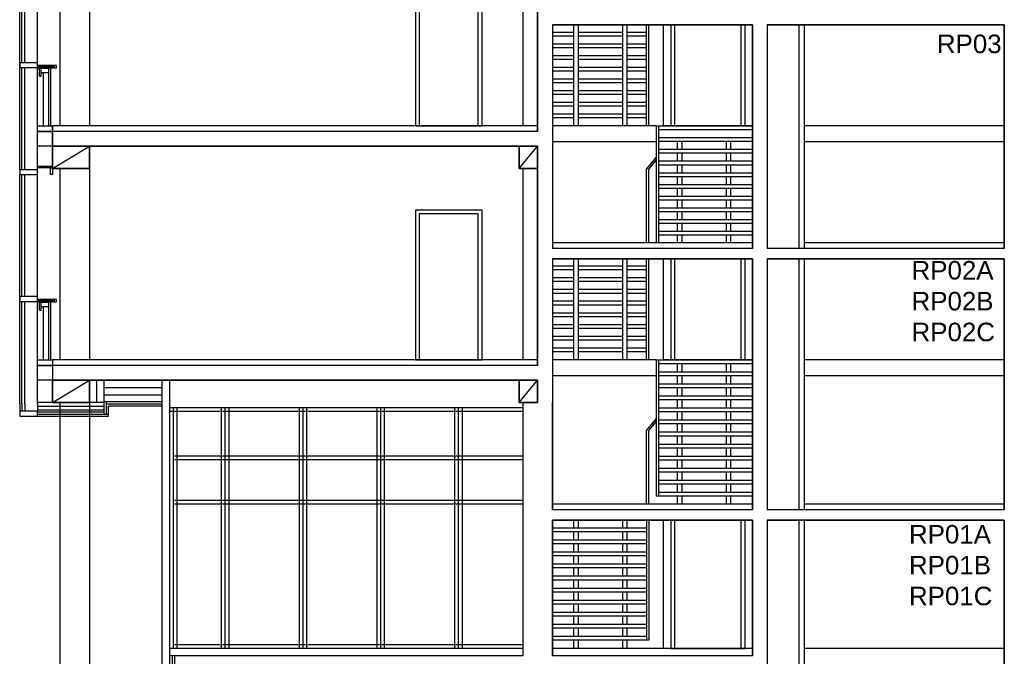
# Model space of a CAD drawing. Header units: millimetres. Extents: x 171 to 266814, y 44 to 350448.
# Tile 61 of 105: x 7833 to 21124, y 41523 to 50123. Entities that reach past the tile are written whole.
import ezdxf

# ---------------------------------------------------------------- set-up
doc = ezdxf.new("R2010")
doc.units = ezdxf.units.MM
doc.header["$LTSCALE"] = 100
doc.linetypes.add('ČÁRKOVANÁ', pattern=[19.05, 12.7, -6.35])
doc.layers.add('DVERE', color=7, linetype='Continuous', true_color=0xf00000)
for name, color, linetype in [('Elektro přívod', 1, 'Continuous'), ('KOTY', 7, 'Continuous'), ('NOVA', 240, 'Continuous'), ('TENKA', 253, 'Continuous'), ('TLUSTA', 2, 'Continuous'), ('ŽB', 3, 'Continuous')]:
    doc.layers.add(name, color=color, linetype=linetype)
doc.styles.get("Standard").update_dxf_attribs({"font": 'arial.ttf'})
doc.linetypes.add('IZOLACE', pattern='A,0.00254,-2.54,[134,ltypeshp.shx,S=2.54,R=0,X=-2.54,Y=0],-5.08,[134,ltypeshp.shx,S=2.54,R=180,X=2.54,Y=0],-2.54', length=10.16254)

# ---------------------------------------------------------------- blocks, each defined once
blk = doc.blocks.new('FASADA REZ BLOK 2')
at = {"layer": 'NOVA', "color": 0}
for p, q in [((-175, 670), (-175, 780)), ((-175, 670), (-150, 670)), ((-150, 670), (-150, 715))]:
    blk.add_line(p, q, dxfattribs=at)
for points in [[(-441, 2503), (-200, 2503), (-200, 2568), (-441, 2568)], [(0, 2593), (-200, 2593), (-200, 2618), (0, 2618)], [(0, 2503), (-25, 2503), (-25, 2593), (0, 2593)], [(-441, 788), (-200, 788), (-200, 853), (-441, 853)], [(-200, 820), (50, 820), (50, 780), (30, 780), (30, 800), (-200, 800)], [(-190, 800), (10, 800), (10, 780), (-190, 780)], [(-150, 780), (-50, 780), (-50, 715), (-150, 715)], [(0, -75), (-200, -75), (-200, 0), (0, 0)], [(0, -275), (-200, -275), (-200, -75), (0, -75)]]:
    blk.add_lwpolyline(points, close=True, dxfattribs=at)
for points in [[(-441, -593), (-441, 2503)], [(-411, 853), (-411, 2503)], [(-371, 853), (-371, 2503)], [(-200, -593), (-200, 2503)], [(-411, -593), (-411, 788)], [(-371, -593), (-371, 788)], [(-125, 715), (-125, 0)], [(-50, 715), (-50, 0)], [(-25, 780), (-25, 0)]]:
    blk.add_lwpolyline(points, dxfattribs=at)

msp = doc.modelspace()

# ---------------------------------------------------------------- linework, layer by layer
at = {"layer": 'DVERE', "color": 253}
for p, q in [((13173.671, 50708.396), (13173.671, 48688.396)), ((13223.671, 50658.396), (13223.671, 48688.396)), ((14023.671, 48688.396), (14023.671, 50658.396)), ((14073.671, 48688.396), (14073.671, 50708.396)), ((13173.671, 48688.396), (14073.671, 48688.396)), ((13223.671, 48688.396), (14023.671, 48688.396)), ((16523.671, 45528.396), (16523.671, 46893.396)), ((16623.671, 46893.396), (16623.671, 45528.396)), ((16673.671, 46893.396), (16673.671, 45528.396)), ((17573.671, 45528.396), (17573.671, 46893.396)), ((17623.671, 45528.396), (17623.671, 46893.396)), ((17723.671, 46893.396), (17723.671, 45528.396)), ((17723.671, 45528.396), (16523.671, 45528.396)), ((16623.671, 45528.396), (17623.671, 45528.396)), ((16673.671, 45528.396), (17573.671, 45528.396)), ((16523.671, 41628.396), (16523.671, 43363.396)), ((16623.671, 43363.396), (16623.671, 41628.396)), ((16673.671, 43363.396), (16673.671, 41628.396)), ((17573.671, 41628.396), (17573.671, 43363.396)), ((17623.671, 41628.396), (17623.671, 43363.396)), ((17723.671, 43363.396), (17723.671, 41628.396)), ((17723.671, 41628.396), (16523.671, 41628.396)), ((16623.671, 41628.396), (17623.671, 41628.396)), ((16673.671, 41628.396), (17573.671, 41628.396))]:
    msp.add_line(p, q, dxfattribs=at)
for points in [[(17723.671, 50053.396), (17723.671, 48688.396), (16523.671, 48688.396), (16523.671, 50053.396)], [(16623.671, 50053.396), (16623.671, 48688.396), (17623.671, 48688.396), (17623.671, 50053.396)], [(16673.671, 50053.396), (16673.671, 48688.396), (17573.671, 48688.396), (17573.671, 50053.396)]]:
    msp.add_lwpolyline(points, dxfattribs=at)
at = {"layer": 'KOTY', "color": 253}
for p, q in [((7832.727, 44935.896), (7832.727, 44833.396)), ((7862.727, 44935.896), (7862.727, 44833.396)), ((7902.727, 44935.896), (7902.727, 44833.396)), ((8073.671, 44935.896), (8073.671, 44833.396))]:
    msp.add_line(p, q, dxfattribs=at)
at = {"layer": 'TENKA', "color": 253}
for p, q in [((8773.671, 51573.396), (8773.671, 48688.396)), ((14623.671, 51273.396), (14623.671, 48688.396)), ((14823.671, 48613.396), (8273.671, 48613.396)), ((8273.671, 48113.396), (8773.671, 48413.396)), ((8773.671, 48413.396), (8773.671, 45528.396)), ((14573.671, 48113.396), (14823.671, 48413.396)), ((14623.671, 48113.396), (14623.671, 45528.396)), ((14073.671, 47548.396), (13173.671, 47548.396)), ((13173.671, 47548.396), (13173.671, 45528.396)), ((14023.671, 47498.396), (13223.671, 47498.396)), ((13223.671, 47498.396), (13223.671, 45528.396)), ((14023.671, 45528.396), (14023.671, 47498.396)), ((14073.671, 45528.396), (14073.671, 47548.396)), ((17723.671, 47033.396), (15023.671, 47033.396)), ((21123.671, 47033.396), (18423.671, 47033.396)), ((15313.671, 46792.396), (15023.671, 46792.396)), ((15313.671, 45528.396), (15313.671, 46893.396)), ((15373.671, 45528.396), (15373.671, 46893.396)), ((15973.671, 46792.396), (15373.671, 46792.396)), ((15973.671, 45528.396), (15973.671, 46893.396)), ((16033.671, 45528.396), (16033.671, 46893.396)), ((16293.671, 46792.396), (16033.671, 46792.396)), ((16293.671, 45528.396), (16293.671, 46893.396)), ((16323.671, 45528.396), (16323.671, 46893.396)), ((15313.671, 46742.396), (15023.671, 46742.396)), ((15973.671, 46742.396), (15373.671, 46742.396)), ((16293.671, 46742.396), (16033.671, 46742.396)), ((15313.671, 46634.396), (15023.671, 46634.396)), ((15313.671, 46584.396), (15023.671, 46584.396)), ((15973.671, 46634.396), (15373.671, 46634.396)), ((15973.671, 46584.396), (15373.671, 46584.396)), ((16293.671, 46634.396), (16033.671, 46634.396)), ((16293.671, 46584.396), (16033.671, 46584.396)), ((15313.671, 46476.396), (15023.671, 46476.396)), ((15313.671, 46426.396), (15023.671, 46426.396)), ((15973.671, 46476.396), (15373.671, 46476.396)), ((15973.671, 46426.396), (15373.671, 46426.396)), ((16293.671, 46476.396), (16033.671, 46476.396)), ((16293.671, 46426.396), (16033.671, 46426.396)), ((15313.671, 46318.396), (15023.671, 46318.396)), ((15313.671, 46268.396), (15023.671, 46268.396)), ((15973.671, 46318.396), (15373.671, 46318.396)), ((15973.671, 46268.396), (15373.671, 46268.396)), ((16293.671, 46318.396), (16033.671, 46318.396)), ((16293.671, 46268.396), (16033.671, 46268.396)), ((15313.671, 46160.396), (15023.671, 46160.396)), ((15973.671, 46160.396), (15373.671, 46160.396)), ((16293.671, 46160.396), (16033.671, 46160.396)), ((15313.671, 46110.396), (15023.671, 46110.396)), ((15313.671, 46002.396), (15023.671, 46002.396)), ((15973.671, 46110.396), (15373.671, 46110.396)), ((15973.671, 46002.396), (15373.671, 46002.396)), ((16293.671, 46110.396), (16033.671, 46110.396)), ((16293.671, 46002.396), (16033.671, 46002.396)), ((15313.671, 45952.396), (15023.671, 45952.396)), ((15973.671, 45952.396), (15373.671, 45952.396)), ((16293.671, 45952.396), (16033.671, 45952.396)), ((15313.671, 45844.396), (15023.671, 45844.396)), ((15313.671, 45794.396), (15023.671, 45794.396)), ((15973.671, 45844.396), (15373.671, 45844.396)), ((15973.671, 45794.396), (15373.671, 45794.396)), ((16293.671, 45844.396), (16033.671, 45844.396)), ((16293.671, 45794.396), (16033.671, 45794.396)), ((15313.671, 45686.396), (15023.671, 45686.396)), ((15313.671, 45636.396), (15023.671, 45636.396)), ((15973.671, 45686.396), (15373.671, 45686.396)), ((15973.671, 45636.396), (15373.671, 45636.396)), ((16293.671, 45686.396), (16033.671, 45686.396)), ((16293.671, 45636.396), (16033.671, 45636.396)), ((13173.671, 45528.396), (14073.671, 45528.396)), ((13223.671, 45528.396), (14023.671, 45528.396)), ((16423.671, 45528.396), (15023.671, 45528.396)), ((16423.671, 45528.396), (16423.671, 43690.896)), ((16423.671, 45528.396), (17723.671, 45528.396)), ((16453.671, 45528.396), (16453.671, 43690.896)), ((16453.671, 45478.396), (17723.671, 45478.396)), ((16713.671, 45365.896), (16713.671, 45478.396)), ((16773.671, 45365.896), (16773.671, 45478.396)), ((17373.671, 45365.896), (17373.671, 45478.396)), ((17433.671, 45365.896), (17433.671, 45478.396)), ((14823.671, 45453.396), (8273.671, 45453.396)), ((16453.671, 45365.896), (17723.671, 45365.896)), ((8273.671, 44953.396), (8773.671, 45253.396)), ((8773.671, 45253.396), (8773.671, 40013.403)), ((8973.671, 44792.324), (8973.671, 45253.396)), ((9753.671, 45253.396), (9753.671, 40448.396)), ((9853.671, 45253.396), (9853.671, 41628.396)), ((14573.671, 44953.396), (14823.671, 45253.396)), ((16423.671, 45313.396), (15023.671, 45313.396)), ((16453.671, 45315.896), (17723.671, 45315.896)), ((16453.671, 45203.396), (17723.671, 45203.396)), ((16713.671, 45203.396), (16713.671, 45315.896)), ((16773.671, 45203.396), (16773.671, 45315.896)), ((17373.671, 45203.396), (17373.671, 45315.896)), ((17433.671, 45203.396), (17433.671, 45315.896)), ((16453.671, 45153.396), (17723.671, 45153.396)), ((16713.671, 45040.896), (16713.671, 45153.396)), ((16773.671, 45040.896), (16773.671, 45153.396)), ((17373.671, 45040.896), (17373.671, 45153.396)), ((17433.671, 45040.896), (17433.671, 45153.396)), ((8273.671, 44953.396), (8073.671, 44953.396)), ((8373.671, 44953.368), (8373.671, 36178.396)), ((8973.671, 44953.396), (8773.671, 44953.396)), ((8973.671, 45053.396), (9753.671, 45053.396)), ((9753.671, 44958.396), (8973.671, 44958.396)), ((9003.671, 44792.324), (9003.671, 44958.396)), ((9753.671, 44928.396), (9003.671, 44928.396)), ((16453.671, 45040.896), (17723.671, 45040.896)), ((16453.671, 44990.896), (17723.671, 44990.896)), ((16713.671, 44878.396), (16713.671, 44990.896)), ((16773.671, 44878.396), (16773.671, 44990.896)), ((17373.671, 44878.396), (17373.671, 44990.896)), ((17433.671, 44878.396), (17433.671, 44990.896)), ((8073.671, 44833.396), (7832.727, 44833.396)), ((7832.727, 44833.396), (7832.727, 44768.396)), ((8073.671, 44853.396), (8973.671, 44853.396)), ((8073.671, 44768.396), (8073.671, 44833.396)), ((8073.671, 44793.396), (9033.671, 44793.396)), ((9033.671, 44768.396), (9033.671, 44903.396)), ((9753.671, 44903.396), (9033.671, 44903.396)), ((14623.671, 44878.396), (9853.671, 44878.396)), ((14623.671, 44828.396), (9853.671, 44828.396)), ((9903.671, 44878.396), (9903.671, 41628.396)), ((9953.671, 44878.396), (9953.671, 41628.396)), ((10553.671, 44878.396), (10553.671, 41628.396)), ((10603.671, 44878.396), (10603.671, 41628.396)), ((10653.671, 44878.396), (10653.671, 41628.396)), ((11603.671, 44878.396), (11603.671, 41628.396)), ((11653.671, 44878.396), (11653.671, 41628.396)), ((11703.671, 44878.396), (11703.671, 41628.396)), ((12653.671, 44878.396), (12653.671, 41628.396)), ((12703.671, 44878.396), (12703.671, 41628.396)), ((12753.671, 44878.396), (12753.671, 41628.396)), ((13703.671, 44878.396), (13703.671, 41628.396)), ((13753.671, 44878.396), (13753.671, 41628.396)), ((13803.671, 44878.396), (13803.671, 41628.396)), ((16453.671, 44878.396), (17723.671, 44878.396)), ((16453.671, 44828.396), (17723.671, 44828.396)), ((16713.671, 44715.896), (16713.671, 44828.396)), ((16773.671, 44715.896), (16773.671, 44828.396)), ((17373.671, 44715.896), (17373.671, 44828.396)), ((17433.671, 44715.896), (17433.671, 44828.396)), ((7832.727, 44768.396), (8073.671, 44768.396)), ((7953.671, 44768.396), (9033.671, 44768.396)), ((16423.671, 44736.396), (16293.671, 44578.396)), ((16423.671, 44699.934), (16323.671, 44578.396)), ((16453.671, 44715.896), (17723.671, 44715.896)), ((16453.671, 44665.896), (17723.671, 44665.896)), ((16713.671, 44553.396), (16713.671, 44665.896)), ((16773.671, 44553.396), (16773.671, 44665.896)), ((17373.671, 44553.396), (17373.671, 44665.896)), ((17433.671, 44553.396), (17433.671, 44665.896)), ((16293.671, 43578.396), (16293.671, 44578.396)), ((16323.671, 43578.396), (16323.671, 44578.396)), ((16453.671, 44553.396), (17723.671, 44553.396)), ((16453.671, 44503.396), (17723.671, 44503.396)), ((16713.671, 44390.896), (16713.671, 44503.396)), ((16773.671, 44390.896), (16773.671, 44503.396)), ((17373.671, 44390.896), (17373.671, 44503.396)), ((17433.671, 44390.896), (17433.671, 44503.396)), ((16453.671, 44390.896), (17723.671, 44390.896)), ((16453.671, 44340.896), (17723.671, 44340.896)), ((16713.671, 44228.396), (16713.671, 44340.896)), ((16773.671, 44228.396), (16773.671, 44340.896)), ((17373.671, 44228.396), (17373.671, 44340.896)), ((17433.671, 44228.396), (17433.671, 44340.896)), ((14623.671, 44228.396), (9923.671, 44228.396)), ((14623.671, 44178.396), (9923.671, 44178.396)), ((16453.671, 44228.396), (17723.671, 44228.396)), ((16453.671, 44178.396), (17723.671, 44178.396)), ((16713.671, 44065.896), (16713.671, 44178.396)), ((16773.671, 44065.896), (16773.671, 44178.396)), ((17373.671, 44065.896), (17373.671, 44178.396)), ((17433.671, 44065.896), (17433.671, 44178.396)), ((16453.671, 44065.896), (17723.671, 44065.896)), ((16453.671, 44015.896), (17723.671, 44015.896)), ((16713.671, 43903.396), (16713.671, 44015.896)), ((16773.671, 43903.396), (16773.671, 44015.896)), ((17373.671, 43903.396), (17373.671, 44015.896)), ((17433.671, 43903.396), (17433.671, 44015.896)), ((16453.671, 43903.396), (17723.671, 43903.396)), ((16453.671, 43853.396), (17723.671, 43853.396)), ((16453.671, 43740.896), (17723.671, 43740.896)), ((16713.671, 43740.896), (16713.671, 43853.396)), ((16773.671, 43740.896), (16773.671, 43853.396)), ((17373.671, 43740.896), (17373.671, 43853.396)), ((17433.671, 43740.896), (17433.671, 43853.396)), ((14623.671, 43628.396), (9923.671, 43628.396)), ((16423.671, 43690.896), (17723.671, 43690.896)), ((16713.671, 43582.896), (16713.671, 43690.896)), ((16773.671, 43582.896), (16773.671, 43690.896)), ((17373.671, 43582.896), (17373.671, 43690.896)), ((17433.671, 43582.896), (17433.671, 43690.896)), ((14623.671, 43578.396), (9923.671, 43578.396)), ((17723.671, 43503.396), (15023.671, 43503.396)), ((21123.671, 43503.396), (18423.671, 43503.396)), ((15313.671, 43253.396), (15313.671, 43363.396)), ((15373.671, 43253.396), (15373.671, 43363.396)), ((15973.671, 43253.396), (15973.671, 43363.396)), ((16033.671, 43253.396), (16033.671, 43363.396)), ((16293.671, 43363.396), (16293.671, 41740.896)), ((16323.671, 43363.396), (16323.671, 41740.896)), ((16293.671, 43253.396), (15023.671, 43253.396)), ((16293.671, 43203.396), (15023.671, 43203.396)), ((15313.671, 43090.896), (15313.671, 43203.396)), ((15373.671, 43090.896), (15373.671, 43203.396)), ((15973.671, 43090.896), (15973.671, 43203.396)), ((16033.671, 43090.896), (16033.671, 43203.396)), ((16293.671, 43090.896), (15023.671, 43090.896)), ((16293.671, 43040.896), (15023.671, 43040.896)), ((15313.671, 42928.396), (15313.671, 43040.896)), ((15373.671, 42928.396), (15373.671, 43040.896)), ((15973.671, 42928.396), (15973.671, 43040.896)), ((16033.671, 42928.396), (16033.671, 43040.896)), ((16293.671, 42928.396), (15023.671, 42928.396)), ((16293.671, 42878.396), (15023.671, 42878.396)), ((15313.671, 42765.896), (15313.671, 42878.396)), ((15373.671, 42765.896), (15373.671, 42878.396)), ((15973.671, 42765.896), (15973.671, 42878.396)), ((16033.671, 42765.896), (16033.671, 42878.396)), ((16293.671, 42765.896), (15023.671, 42765.896)), ((16293.671, 42715.896), (15023.671, 42715.896)), ((15313.671, 42603.396), (15313.671, 42715.896)), ((15373.671, 42603.396), (15373.671, 42715.896)), ((15973.671, 42603.396), (15973.671, 42715.896)), ((16033.671, 42603.396), (16033.671, 42715.896)), ((16293.671, 42603.396), (15023.671, 42603.396)), ((16293.671, 42553.396), (15023.671, 42553.396)), ((15313.671, 42440.896), (15313.671, 42553.396)), ((15373.671, 42440.896), (15373.671, 42553.396)), ((15973.671, 42440.896), (15973.671, 42553.396)), ((16033.671, 42440.896), (16033.671, 42553.396)), ((16293.671, 42440.896), (15023.671, 42440.896)), ((16293.671, 42390.896), (15023.671, 42390.896)), ((16293.671, 42278.396), (15023.671, 42278.396)), ((15313.671, 42278.396), (15313.671, 42390.896)), ((15373.671, 42278.396), (15373.671, 42390.896)), ((15973.671, 42278.396), (15973.671, 42390.896)), ((16033.671, 42278.396), (16033.671, 42390.896)), ((16293.671, 42228.396), (15023.671, 42228.396)), ((15313.671, 42115.896), (15313.671, 42228.396)), ((15373.671, 42115.896), (15373.671, 42228.396)), ((15973.671, 42115.896), (15973.671, 42228.396)), ((16033.671, 42115.896), (16033.671, 42228.396)), ((16293.671, 42115.896), (15023.671, 42115.896)), ((16293.671, 42065.896), (15023.671, 42065.896)), ((15313.671, 41953.396), (15313.671, 42065.896)), ((15373.671, 41953.396), (15373.671, 42065.896)), ((15973.671, 41953.396), (15973.671, 42065.896)), ((16033.671, 41953.396), (16033.671, 42065.896)), ((16293.671, 41953.396), (15023.671, 41953.396)), ((16293.671, 41903.396), (15023.671, 41903.396)), ((15313.671, 41790.896), (15313.671, 41903.396)), ((15373.671, 41790.896), (15373.671, 41903.396)), ((15973.671, 41790.896), (15973.671, 41903.396)), ((16033.671, 41790.896), (16033.671, 41903.396)), ((16293.671, 41790.896), (15023.671, 41790.896)), ((16323.671, 41740.896), (15023.671, 41740.896)), ((15313.671, 41632.896), (15313.671, 41740.896)), ((15373.671, 41632.896), (15373.671, 41740.896)), ((15973.671, 41632.896), (15973.671, 41740.896)), ((16033.671, 41632.896), (16033.671, 41740.896)), ((14623.671, 41678.396), (9923.671, 41678.396)), ((14623.671, 41528.396), (9853.671, 41528.396)), ((9888.671, 41528.396), (9888.671, 40053.396)), ((9923.671, 41528.396), (9923.671, 40013.396)), ((17723.671, 41528.396), (15023.671, 41528.396))]:
    msp.add_line(p, q, dxfattribs=at)
at = {"layer": 'TENKA', "color": 253, "linetype": 'ČÁRKOVANÁ', "ltscale": 10}
for p, q in [((8373.671, 51273.396), (8373.671, 48688.396)), ((21123.671, 48688.396), (18423.671, 48688.396)), ((21123.671, 48473.396), (18423.671, 48473.396)), ((8373.671, 48113.396), (8373.671, 45528.396)), ((21123.671, 45528.396), (18423.671, 45528.396)), ((21123.671, 45313.396), (18423.671, 45313.396)), ((21123.671, 41628.396), (18423.671, 41628.396)), ((21123.671, 41628.396), (18423.671, 41628.396))]:
    msp.add_line(p, q, dxfattribs=at)
at = {"layer": 'TENKA', "color": 253, "linetype": 'IZOLACE', "ltscale": 9.5}
for p, q in [((8873.671, 44953.396), (8873.671, 45253.396)), ((8973.671, 45153.396), (9753.671, 45153.396))]:
    msp.add_line(p, q, dxfattribs=at)
at = {"layer": 'TENKA', "color": 253, "linetype": 'IZOLACE', "ltscale": 4.5}
msp.add_line((8073.671, 44903.396), (8973.671, 44903.396), dxfattribs=at)
at = {"layer": 'TENKA', "color": 253, "linetype": 'IZOLACE', "ltscale": 2.5}
msp.add_line((8073.671, 44823.396), (8973.671, 44823.396), dxfattribs=at)
at = {"layer": 'TENKA', "color": 253}
for points in [[(15313.671, 48688.396), (15313.671, 50053.396)], [(15373.671, 48688.396), (15373.671, 50053.396)], [(15973.671, 48688.396), (15973.671, 50053.396)], [(16033.671, 48688.396), (16033.671, 50053.396)], [(16293.671, 48688.396), (16293.671, 50053.396)], [(16323.671, 48688.396), (16323.671, 50053.396)], [(15313.671, 49952.396), (15023.671, 49952.396)], [(15313.671, 49902.396), (15023.671, 49902.396)], [(15973.671, 49952.396), (15373.671, 49952.396)], [(15973.671, 49902.396), (15373.671, 49902.396)], [(16293.671, 49952.396), (16033.671, 49952.396)], [(16293.671, 49902.396), (16033.671, 49902.396)], [(15313.671, 49794.396), (15023.671, 49794.396)], [(15313.671, 49744.396), (15023.671, 49744.396)], [(15973.671, 49794.396), (15373.671, 49794.396)], [(15973.671, 49744.396), (15373.671, 49744.396)], [(16293.671, 49794.396), (16033.671, 49794.396)], [(16293.671, 49744.396), (16033.671, 49744.396)], [(15313.671, 49636.396), (15023.671, 49636.396)], [(15313.671, 49586.396), (15023.671, 49586.396)], [(15973.671, 49636.396), (15373.671, 49636.396)], [(15973.671, 49586.396), (15373.671, 49586.396)], [(16293.671, 49636.396), (16033.671, 49636.396)], [(16293.671, 49586.396), (16033.671, 49586.396)], [(15313.671, 49478.396), (15023.671, 49478.396)], [(15973.671, 49478.396), (15373.671, 49478.396)], [(16293.671, 49478.396), (16033.671, 49478.396)], [(15313.671, 49428.396), (15023.671, 49428.396)], [(15313.671, 49320.396), (15023.671, 49320.396)], [(15973.671, 49428.396), (15373.671, 49428.396)], [(15973.671, 49320.396), (15373.671, 49320.396)], [(16293.671, 49428.396), (16033.671, 49428.396)], [(16293.671, 49320.396), (16033.671, 49320.396)], [(15313.671, 49270.396), (15023.671, 49270.396)], [(15973.671, 49270.396), (15373.671, 49270.396)], [(16293.671, 49270.396), (16033.671, 49270.396)], [(15313.671, 49162.396), (15023.671, 49162.396)], [(15313.671, 49112.396), (15023.671, 49112.396)], [(15973.671, 49162.396), (15373.671, 49162.396)], [(15973.671, 49112.396), (15373.671, 49112.396)], [(16293.671, 49162.396), (16033.671, 49162.396)], [(16293.671, 49112.396), (16033.671, 49112.396)], [(15313.671, 49004.396), (15023.671, 49004.396)], [(15313.671, 48954.396), (15023.671, 48954.396)], [(15973.671, 49004.396), (15373.671, 49004.396)], [(15973.671, 48954.396), (15373.671, 48954.396)], [(16293.671, 49004.396), (16033.671, 49004.396)], [(16293.671, 48954.396), (16033.671, 48954.396)], [(15313.671, 48846.396), (15023.671, 48846.396)], [(15313.671, 48796.396), (15023.671, 48796.396)], [(15973.671, 48846.396), (15373.671, 48846.396)], [(15973.671, 48796.396), (15373.671, 48796.396)], [(16293.671, 48846.396), (16033.671, 48846.396)], [(16293.671, 48796.396), (16033.671, 48796.396)], [(16423.671, 48688.396), (15023.671, 48688.396)], [(16423.671, 48688.396), (16423.671, 47108.396)], [(16423.671, 48688.396), (17723.671, 48688.396)], [(16453.671, 48688.396), (16453.671, 47108.396)], [(16453.671, 48638.396), (17723.671, 48638.396)], [(16453.671, 48530.396), (17723.671, 48530.396)], [(16423.671, 48473.396), (15023.671, 48473.396)], [(16453.671, 48480.396), (17723.671, 48480.396)], [(16713.671, 48372.396), (16713.671, 48480.396)], [(16773.671, 48372.396), (16773.671, 48480.396)], [(17373.671, 48372.396), (17373.671, 48480.396)], [(17433.671, 48372.396), (17433.671, 48480.396)], [(16423.671, 48266.396), (16293.671, 48108.396)], [(16453.671, 48372.396), (17723.671, 48372.396)], [(16453.671, 48322.396), (17723.671, 48322.396)], [(16713.671, 48214.396), (16713.671, 48322.396)], [(16773.671, 48214.396), (16773.671, 48322.396)], [(17373.671, 48214.396), (17373.671, 48322.396)], [(17433.671, 48214.396), (17433.671, 48322.396)], [(16423.671, 48229.934), (16323.671, 48108.396)], [(16453.671, 48214.396), (17723.671, 48214.396)], [(16453.671, 48164.396), (17723.671, 48164.396)], [(16713.671, 48056.396), (16713.671, 48164.396)], [(16773.671, 48056.396), (16773.671, 48164.396)], [(17373.671, 48056.396), (17373.671, 48164.396)], [(17433.671, 48056.396), (17433.671, 48164.396)], [(16293.671, 47108.396), (16293.671, 48108.396)], [(16323.671, 47108.396), (16323.671, 48108.396)], [(16453.671, 48056.396), (17723.671, 48056.396)], [(16453.671, 48006.396), (17723.671, 48006.396)], [(16713.671, 47898.396), (16713.671, 48006.396)], [(16773.671, 47898.396), (16773.671, 48006.396)], [(17373.671, 47898.396), (17373.671, 48006.396)], [(17433.671, 47898.396), (17433.671, 48006.396)], [(16453.671, 47898.396), (17723.671, 47898.396)], [(16453.671, 47848.396), (17723.671, 47848.396)], [(16713.671, 47740.396), (16713.671, 47848.396)], [(16773.671, 47740.396), (16773.671, 47848.396)], [(17373.671, 47740.396), (17373.671, 47848.396)], [(17433.671, 47740.396), (17433.671, 47848.396)], [(16453.671, 47740.396), (17723.671, 47740.396)], [(16453.671, 47690.396), (17723.671, 47690.396)], [(16453.671, 47582.396), (17723.671, 47582.396)], [(16713.671, 47582.396), (16713.671, 47690.396)], [(16773.671, 47582.396), (16773.671, 47690.396)], [(17373.671, 47582.396), (17373.671, 47690.396)], [(17433.671, 47582.396), (17433.671, 47690.396)], [(16453.671, 47532.396), (17723.671, 47532.396)], [(16713.671, 47424.396), (16713.671, 47532.396)], [(16773.671, 47424.396), (16773.671, 47532.396)], [(17373.671, 47424.396), (17373.671, 47532.396)], [(17433.671, 47424.396), (17433.671, 47532.396)], [(16453.671, 47424.396), (17723.671, 47424.396)], [(16453.671, 47374.396), (17723.671, 47374.396)], [(16713.671, 47266.396), (16713.671, 47374.396)], [(16773.671, 47266.396), (16773.671, 47374.396)], [(17373.671, 47266.396), (17373.671, 47374.396)], [(17433.671, 47266.396), (17433.671, 47374.396)], [(16453.671, 47266.396), (17723.671, 47266.396)], [(16453.671, 47216.396), (17723.671, 47216.396)], [(16713.671, 47108.396), (16713.671, 47216.396)], [(16773.671, 47108.396), (16773.671, 47216.396)], [(17373.671, 47108.396), (17373.671, 47216.396)], [(17433.671, 47108.396), (17433.671, 47216.396)]]:
    msp.add_lwpolyline(points, dxfattribs=at)
at = {"layer": 'TLUSTA', "color": 253}
for p, q in [((14823.671, 51573.396), (14823.671, 48613.368)), ((17723.671, 50053.396), (15023.671, 50053.396)), ((15023.671, 50053.396), (15023.671, 47033.396)), ((17723.671, 50053.396), (17723.671, 47033.396)), ((21123.671, 50053.396), (17923.671, 50053.396)), ((17923.671, 50053.396), (17923.671, 47033.396)), ((18348.671, 50053.396), (18348.671, 47033.396)), ((18423.671, 50053.396), (18423.671, 47033.396)), ((21123.671, 50053.396), (21123.671, 47033.396)), ((21123.671, 50053.396), (21123.671, 47033.396)), ((14823.671, 48688.396), (8273.671, 48688.396)), ((8273.671, 48413.396), (8273.671, 48688.396)), ((8273.671, 48413.396), (8773.671, 48413.396)), ((8273.671, 48113.396), (8273.671, 48413.396)), ((14823.671, 48413.396), (8273.671, 48413.396)), ((8773.671, 48413.396), (8773.671, 48113.396)), ((14573.671, 48413.396), (14823.671, 48413.396)), ((14573.671, 48113.396), (14573.671, 48413.396)), ((14823.671, 48413.396), (14823.671, 48113.396)), ((14823.671, 48413.396), (14823.671, 45453.368)), ((8773.671, 48113.396), (8273.671, 48113.396)), ((14823.671, 48113.396), (14573.671, 48113.396)), ((17723.671, 47108.396), (15023.671, 47108.396)), ((21123.671, 47108.396), (18423.671, 47108.396)), ((18423.671, 47033.396), (17923.671, 47033.396)), ((17723.671, 46893.396), (15023.671, 46893.396)), ((15023.671, 46893.396), (15023.671, 43503.396)), ((17723.671, 46893.396), (17723.671, 43503.396)), ((21123.671, 46893.396), (17923.671, 46893.396)), ((17923.671, 46893.396), (17923.671, 43503.396)), ((18348.671, 46893.396), (18348.671, 43503.396)), ((18423.671, 46893.396), (18423.671, 43503.396)), ((21123.671, 46893.396), (21123.671, 43503.396)), ((21123.671, 46893.396), (21123.671, 43503.396)), ((14823.671, 45528.396), (8273.671, 45528.396)), ((8273.671, 45253.396), (8773.671, 45253.396)), ((8273.671, 44953.396), (8273.671, 45253.396)), ((14823.671, 45253.396), (8273.671, 45253.396)), ((8773.671, 45253.396), (8773.671, 44953.396)), ((14573.671, 45253.396), (14823.671, 45253.396)), ((14573.671, 44953.396), (14573.671, 45253.396)), ((14823.671, 45253.396), (14823.671, 44953.396)), ((14823.671, 45253.396), (14823.671, 45053.396)), ((8773.671, 44953.396), (8273.671, 44953.396)), ((14823.671, 44953.396), (14573.671, 44953.396)), ((14623.671, 44953.396), (14623.671, 41528.396)), ((17723.671, 43578.396), (15023.671, 43578.396)), ((18423.671, 43503.396), (17923.671, 43503.396)), ((21123.671, 43578.396), (18423.671, 43578.396)), ((17723.671, 43363.396), (15023.671, 43363.396)), ((15023.671, 43363.396), (15023.671, 41528.396)), ((17723.671, 43363.396), (17723.671, 41528.396)), ((21123.671, 43363.396), (17923.671, 43363.396)), ((17923.671, 43363.396), (17923.671, 39658.396)), ((18348.671, 43363.396), (18348.671, 39658.396)), ((18423.671, 43363.396), (18423.671, 39658.396)), ((21123.671, 43363.396), (21123.671, 39658.396)), ((21123.671, 43363.396), (21123.671, 39658.396)), ((9853.671, 41628.396), (9853.671, 40293.396)), ((14623.671, 41628.396), (9853.671, 41628.396)), ((17723.671, 41628.396), (15023.671, 41628.396))]:
    msp.add_line(p, q, dxfattribs=at)
at = {"layer": 'ŽB', "color": 253}
for p, q in [((14623.671, 41528.396), (9923.671, 41528.396)), ((9923.671, 41528.396), (9923.671, 40013.396))]:
    msp.add_line(p, q, dxfattribs=at)
for points in [[(14823.671, 48613.368), (14823.671, 51573.396)], [(15023.671, 50053.396), (15023.671, 47033.396)], [(15023.671, 50053.396), (17723.671, 50053.396)], [(17723.671, 47033.396), (17723.671, 50053.396)], [(17923.671, 50053.396), (17923.671, 47033.396)], [(17923.671, 50053.396), (17923.671, 50053.396), (21123.671, 50053.396)], [(21123.671, 47033.396), (21123.671, 50053.396)], [(14823.671, 48613.368), (8273.671, 48613.368), (8273.671, 48413.368), (14823.671, 48413.368)], [(14823.671, 45453.368), (14823.671, 48413.396)], [(17723.671, 47033.396), (15023.671, 47033.396)], [(21123.671, 47033.396), (17923.671, 47033.396)], [(15023.671, 46893.396), (15023.671, 44953.396)], [(15023.671, 46893.396), (15023.671, 46893.396), (17723.671, 46893.396)], [(17723.671, 43503.396), (17723.671, 46893.396)], [(17923.671, 46893.396), (17923.671, 43503.396)], [(17923.671, 46893.396), (17923.671, 46893.396), (21123.671, 46893.396)], [(21123.671, 43503.396), (21123.671, 46893.396)], [(14823.671, 45453.368), (8273.671, 45453.368), (8273.671, 45253.368), (14823.671, 45253.368)], [(14823.671, 44953.396), (14823.671, 44953.396), (14823.671, 45253.396)], [(14823.671, 44953.396), (14623.671, 44953.396), (14623.671, 41528.396)], [(15023.671, 43503.396), (15023.671, 44953.396)], [(17723.671, 43503.396), (15023.671, 43503.396)], [(21123.671, 43503.396), (17923.671, 43503.396)], [(15023.671, 41528.396), (15023.671, 43363.396)], [(15023.671, 43363.396), (17723.671, 43363.396)], [(17723.671, 41528.396), (17723.671, 43363.396)], [(17923.671, 43363.396), (17923.671, 39658.396)], [(17923.671, 43363.396), (17923.671, 43363.396), (21123.671, 43363.396)], [(21123.671, 39658.396), (21123.671, 43363.396)], [(17723.671, 41528.396), (15023.671, 41528.396)]]:
    msp.add_lwpolyline(points, dxfattribs=at)
for points in [[(8273.671, 48113.368), (8773.671, 48113.368), (8773.671, 48413.368), (8273.671, 48413.368)], [(14573.671, 48113.368), (14823.671, 48113.368), (14823.671, 48413.368), (14573.671, 48413.368)], [(8273.671, 44953.368), (8773.671, 44953.368), (8773.671, 45253.368), (8273.671, 45253.368)], [(14573.671, 44953.396), (14823.671, 44953.396), (14823.671, 45253.396), (14573.671, 45253.396)], [(14573.671, 44953.368), (14823.671, 44953.368), (14823.671, 45253.368), (14573.671, 45253.368)]]:
    msp.add_lwpolyline(points, close=True, dxfattribs=at)

# ---------------------------------------------------------------- block references
at = {"layer": 'TENKA', "color": 253}
for p in [(8273.671, 48688.396), (8273.671, 45528.396)]:
    msp.add_blockref('FASADA REZ BLOK 2', p, dxfattribs=at)

# ---------------------------------------------------------------- texts
at = {"layer": 'Elektro přívod', "lineweight": -3, "char_height": 250, "width": 62288.13584, "attachment_point": 1}
for s, insert in [('RP03', (20214.049, 49921.719)), ('RP02A\\PRP02B\\PRP02C', (19871.863, 46863.088)), ('RP01A\\PRP01B\\PRP01C', (19837.245, 43296.162))]:
    msp.add_mtext(s, dxfattribs=dict(at, insert=insert))

doc.saveas('drawing.dxf')
